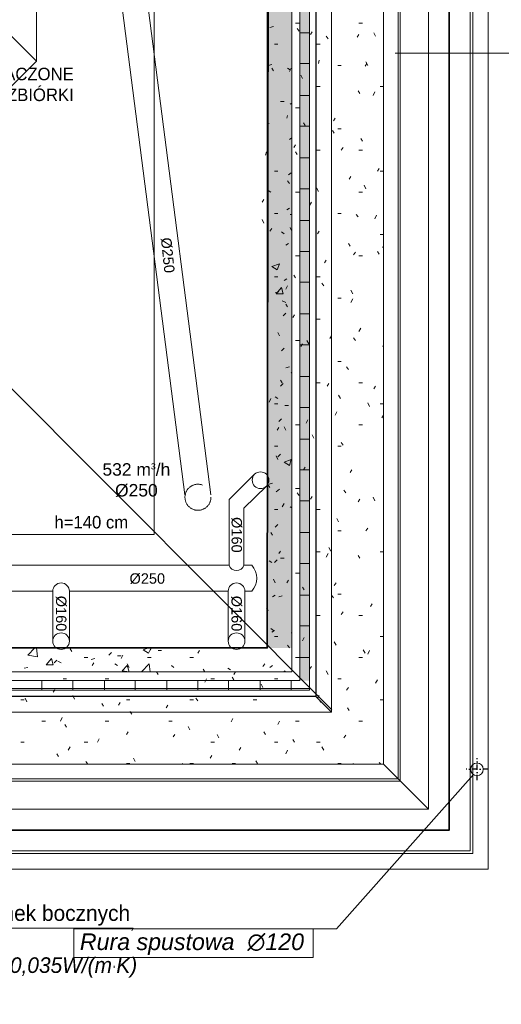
# Model space of a CAD drawing. Header units: millimetres. Extents: x -740 to 33545, y -26688 to 22494.
# Tile 58 of 256: x 11469 to 11932, y 5886 to 6832. Entities that reach past the tile are written whole.
import ezdxf
from ezdxf.lldxf.tags import DXFTag

# ---------------------------------------------------------------- set-up
doc = ezdxf.new("R2010")
doc.units = ezdxf.units.MM
doc.header["$MEASUREMENT"] = 0
for name, pattern in [('AUSGEZOGEN', [0]), ('CENTERX2', [101.6, 63.5, -12.7, 12.7, -12.7]), ('DASHED2', [9.525, 6.35, -3.175]), ('STRICHPUNKTX2', [2, 1, -0.5, 0, -0.5])]:
    doc.linetypes.add(name, pattern=pattern)
doc.layers.add('_B___I__', color=252, linetype='AUSGEZOGEN')
doc.layers.add('_IS_EKO_Opis_Wentylacja', color=7, linetype='CENTERX2')
for name, color, linetype, lineweight in [('_IS_EKO_Wentylacja_Czerpnia', 72, 'Continuous', 20), ('_IS_Nawiew', 5, 'Continuous', 20), ('A_izolacja', 252, 'Continuous', 9), ('A_l.przerywana', 252, 'ICAD_ISO03W100', 9), ('A_l.widokowa', 252, 'Continuous', 18), ('A_wymiarowanie', 252, 'Continuous', 9), ('l. przerywana', 252, 'ICAD_ISO03W100', 9), ('l.przerywana', 252, 'ICAD_ISO03W100', 5), ('linia opisowa', 252, 'Continuous', 9), ('Nowe_820-G Rysunki Obrazki_Nr_pióra__1', 252, 'Continuous', 13), ('Nowe_820-G Rysunki Obrazki_Nr_pióra__101', 252, 'Continuous', 5), ('Nowe_820-G Rysunki Obrazki_Nr_pióra__19', 252, 'Continuous', 0), ('Nowe_820-G Rysunki Obrazki_Nr_pióra__22', 252, 'Continuous', 25), ('wymiarowanie', 252, 'Continuous', 9)]:
    doc.layers.add(name, color=color, linetype=linetype, lineweight=lineweight)
doc.styles.add('Arial', font='arial.ttf')
doc.styles.add('styl1', font='arial.ttf', dxfattribs={"height": 15})
tags = doc.linetypes.add('ICAD_ISO03W100', pattern=[30, 12, -18]).pattern_tags.tags
tags[6:7] = [DXFTag(74, 4), DXFTag(75, 0), DXFTag(340, '0'), DXFTag(46, 1.0), DXFTag(50, 0.0), DXFTag(44, 0.0), DXFTag(45, 0.0)]
tags[4:5] = [DXFTag(74, 4), DXFTag(75, 0), DXFTag(340, '0'), DXFTag(46, 1.0), DXFTag(50, 0.0), DXFTag(44, 0.0), DXFTag(45, 0.0)]

msp = doc.modelspace()

# ---------------------------------------------------------------- hatches: boundary and pattern name
at = {"layer": 'Nowe_820-G Rysunki Obrazki_Nr_pióra__1', "linetype": 'Continuous', "lineweight": 0}
for points in [[(11738.71, 6196.89), (11748.03, 6196.89), (11748.03, 7044.4), (11738.71, 7044.4)], [(11707.39, 6228.22), (11731.09, 6228.22), (11731.09, 7013.08), (11707.39, 7013.08)]]:
    msp.add_hatch(color=256, dxfattribs=at).paths.add_polyline_path(points)

# ---------------------------------------------------------------- linework, layer by layer
at = {"layer": '_B___I__', "linetype": 'STRICHPUNKTX2', "ltscale": 5}
for p, q in [((11908.98, 6101.19), (11908.98, 6122.19)), ((11919.48, 6111.69), (11898.48, 6111.69))]:
    msp.add_line(p, q, dxfattribs=at)
at = {"layer": '_IS_EKO_Wentylacja_Czerpnia', "ltscale": 10}
for p, q in [((11627.94, 6375.45), (11568, 6841.08)), ((11652.94, 6375.45), (11593, 6841.08))]:
    msp.add_line(p, q, dxfattribs=at)
at = {"layer": '_IS_EKO_Wentylacja_Czerpnia', "linetype": 'DASHED2', "ltscale": 10}
msp.add_circle((11640.69, 6373), 12.5, dxfattribs=at)
at = {"layer": '_IS_Nawiew'}
for p, q in [((11695.21, 6395.07), (11670.67, 6370.72)), ((11706.48, 6383.71), (11684.9, 6362.38)), ((11670.67, 6370.72), (11670.67, 6307.7)), ((11684.9, 6362.38), (11684.9, 6307.7)), ((10832.39, 6307.7), (11670.67, 6307.7)), ((11684.9, 6307.7), (11692.42, 6307.7)), ((11324.93, 6282.7), (11501.12, 6282.7)), ((11501.12, 6234.75), (11501.12, 6282.7)), ((11517.12, 6282.7), (11669.79, 6282.7)), ((11517.12, 6234.75), (11517.12, 6282.7)), ((11669.79, 6234.75), (11669.79, 6282.7)), ((11685.79, 6282.7), (11692.42, 6282.7)), ((11685.79, 6234.75), (11685.79, 6282.7))]:
    msp.add_line(p, q, dxfattribs=at)
for centre in [(11700.85, 6389.4), (11509.12, 6234.75), (11677.79, 6234.75)]:
    msp.add_circle(centre, 8, dxfattribs=at)
for centre, radius, start, end in [((11677.78, 6310.01), 7.48, 198.02328, 341.97668), ((11678.75, 6295.2), 18.52, 317.55468, 42.44541), ((11509.12, 6282.7), 8, 0.00311, 180.00296), ((11677.79, 6282.7), 8, 0.00311, 180.00296)]:
    msp.add_arc(centre, radius, start, end, dxfattribs=at)
at = {"layer": 'A_izolacja', "lineweight": 35}
msp.add_lwpolyline([(11099.16, 6228.22), (11707.39, 6228.22), (11709.08, 7556.64), (11261.19, 7553.25), (11261.19, 7013.08), (11169.43, 7013.08)], dxfattribs=at)
at = {"layer": 'A_l.przerywana', "lineweight": 35}
msp.add_lwpolyline([(8847.19, 7722.4), (8847.19, 6053.28), (11882.33, 6053.28), (11882.33, 7728.19), (11086.25, 7728.19), (11086.25, 7188.02), (9643.26, 7188.02), (9643.26, 7722.4)], close=True, dxfattribs=at)
at = {"layer": 'A_l.przerywana', "linetype": 'ICAD_ISO03W100', "lineweight": 13}
for points in [[(11819.15, 6116.46), (11819.15, 7665.01)], [(11862.33, 6073.28), (11862.33, 7665.01)], [(8910.37, 6116.46), (11819.15, 6116.46)], [(11819.15, 6116.46), (11862.33, 6073.28)], [(8867.19, 6073.28), (11819.15, 6073.28)]]:
    msp.add_lwpolyline(points, dxfattribs=at)
at = {"layer": 'A_l.widokowa'}
for points in [[(8809.69, 7759.9), (8809.69, 6015.78), (11919.83, 6015.78), (11919.83, 7765.69), (11048.75, 7765.69), (11048.75, 7225.52), (9680.76, 7225.52), (9680.76, 7759.9)], [(8824.69, 7744.9), (8824.69, 6030.78), (11904.83, 6030.78), (11904.83, 7750.69), (11063.75, 7750.69), (11063.75, 7210.52), (9665.76, 7210.52), (9665.76, 7744.9)], [(8827.19, 7742.4), (8827.19, 6033.28), (11902.33, 6033.28), (11902.33, 7748.19), (11066.25, 7748.19), (11066.25, 7208.02), (9663.26, 7208.02), (9663.26, 7742.4)], [(8894.25, 7675.33), (8894.25, 6100.34), (11835.26, 6100.34), (11835.26, 7681.13), (11133.32, 7681.13), (11133.32, 7140.95), (9596.19, 7140.95), (9596.19, 7675.33)], [(8896.25, 7673.33), (8896.25, 6102.34), (11833.26, 6102.34), (11833.26, 7679.13), (11135.32, 7679.13), (11135.32, 7138.95), (9594.19, 7138.95), (9594.19, 7673.33)]]:
    msp.add_lwpolyline(points, close=True, dxfattribs=at)
at = {"layer": 'A_wymiarowanie'}
msp.add_line((12145.29, 6799.7), (11830.41, 6799.69), dxfattribs=at)
at = {"layer": 'l. przerywana', "ltscale": 0.2}
msp.add_circle((11908.98, 6111.69), 6, dxfattribs=at)
at = {"layer": 'l.przerywana'}
for p, q in [((11485.33, 6791.9), (11485.33, 7331.19)), ((11200.47, 7076.76), (11485.33, 6791.9)), ((11485.33, 6791.9), (11316.27, 6622.85)), ((11316.27, 6622.85), (11769.34, 6168.93))]:
    msp.add_line(p, q, dxfattribs=at)
msp.add_lwpolyline([(9904.19, 7702.4), (8867.19, 7702.4), (8867.19, 6073.28), (11862.33, 6073.28), (11862.33, 7708.19), (11106.25, 7708.19), (11106.25, 7168.02), (9904.19, 7168.02), (9904.19, 7702.4), (8867.19, 7702.4)], dxfattribs=at)
msp.add_lwpolyline([(9904.19, 7702.4), (8867.19, 7702.4), (8867.19, 6073.28), (11862.33, 6073.28), (11862.33, 7708.19), (11106.25, 7708.19), (11106.25, 7168.02), (9904.19, 7168.02), (9904.19, 7702.4), (8867.19, 7702.4)], dxfattribs=at)
for points in [[(8910.51, 7659.07), (8910.51, 6116.61), (11819, 6116.61), (11819, 7664.86), (11149.58, 7664.86), (11149.58, 7124.69), (9860.86, 7124.69), (9860.86, 7659.07)], [(9131.06, 7438.52), (9131.06, 6337.16), (11598.45, 6337.16), (11598.45, 7444.31), (11370.13, 7444.31), (11370.13, 6904.14), (9353.84, 6904.14), (9353.84, 7438.52)]]:
    msp.add_lwpolyline(points, close=True, dxfattribs=at)
at = {"layer": 'Nowe_820-G Rysunki Obrazki_Nr_pióra__101', "linetype": 'Continuous', "lineweight": 5}
for points in [[(11769.19, 6166.41), (11769.19, 7615.06)], [(11748.03, 7593.89), (11748.03, 6187.58)], [(11738.71, 7584.58), (11738.71, 6196.89)], [(11731.09, 7576.11), (11731.09, 6205.36)], [(11709.93, 6824.27), (11713.31, 6825.12)], [(11738.71, 6819.19), (11748.03, 6819.19)], [(11707.39, 6785.32), (11708.23, 6786.17)], [(11707.39, 6784.48), (11708.23, 6786.17)], [(11708.23, 6787.86), (11711.62, 6788.71)], [(11726.86, 6785.32), (11729.4, 6783.63)], [(11738.71, 6789.56), (11748.03, 6789.56)], [(11738.71, 6759.08), (11748.03, 6759.08)], [(11720.09, 6753.15), (11723.47, 6753.15)], [(11729.4, 6750.61), (11731.09, 6751.46)], [(11707.39, 6732.83), (11709.08, 6731.98)], [(11738.71, 6729.44), (11748.03, 6729.44)], [(11728.55, 6716.74), (11731.09, 6718.44)], [(11738.71, 6698.96), (11748.03, 6698.96)], [(11727.71, 6682.88), (11730.25, 6684.57)], [(11738.71, 6669.33), (11748.03, 6669.33)], [(11708.23, 6667.64), (11710.77, 6665.94)], [(11726.01, 6649.01), (11728.55, 6650.7)], [(11708.23, 6644.78), (11707.39, 6649.01)], [(11707.39, 6644.78), (11708.23, 6644.78)], [(11729.4, 6644.78), (11731.09, 6644.78)], [(11738.71, 6638.85), (11748.03, 6638.85)], [(11720.93, 6627.84), (11723.47, 6626.15)], [(11725.17, 6615.14), (11727.71, 6616.84)], [(11738.71, 6609.22), (11748.03, 6609.22)], [(11711.62, 6594.82), (11719.24, 6597.36)], [(11711.62, 6594.82), (11716.7, 6591.44)], [(11716.7, 6591.44), (11719.24, 6597.36)], [(11715.85, 6568.58), (11720.93, 6574.5)], [(11722.63, 6568.58), (11720.93, 6574.5)], [(11723.47, 6581.28), (11726.01, 6582.97)], [(11738.71, 6579.58), (11748.03, 6579.58)], [(11715.01, 6569.42), (11718.39, 6570.27)], [(11715.85, 6568.58), (11722.63, 6568.58)], [(11721.78, 6561.8), (11725.17, 6560.11)], [(11722.63, 6547.41), (11725.17, 6549.95)], [(11738.71, 6549.1), (11748.03, 6549.1)], [(11738.71, 6519.47), (11748.03, 6519.47)], [(11720.93, 6513.54), (11723.47, 6516.08)], [(11725.17, 6497.46), (11728.55, 6498.3)], [(11730.25, 6492.38), (11731.09, 6493.22)], [(11730.25, 6492.38), (11731.09, 6492.38)], [(11738.71, 6488.99), (11748.03, 6488.99)], [(11720.09, 6479.68), (11722.63, 6482.22)], [(11715.01, 6469.52), (11717.55, 6467.82)], [(11724.32, 6461.05), (11727.71, 6461.05)], [(11738.71, 6459.36), (11748.03, 6459.36)], [(11718.39, 6445.81), (11720.93, 6448.35)], [(11738.71, 6428.88), (11748.03, 6428.88)], [(11717.55, 6411.94), (11720.09, 6414.48)], [(11723.47, 6406.86), (11730.25, 6409.4)], [(11723.47, 6406.86), (11728.55, 6403.48)], [(11728.55, 6403.48), (11730.25, 6409.4)], [(11738.71, 6399.24), (11748.03, 6399.24)], [(11709.08, 6385.7), (11712.47, 6386.54)], [(11715.85, 6378.08), (11719.24, 6380.62)], [(11738.71, 6369.61), (11748.03, 6369.61)], [(11729.4, 6363.68), (11731.09, 6362.84)], [(11715.01, 6344.21), (11717.55, 6346.75)], [(11738.71, 6339.13), (11748.03, 6339.13)], [(11709.08, 6312.04), (11711.62, 6310.34)], [(11714.16, 6310.34), (11716.7, 6312.88)], [(11720.09, 6314.58), (11723.47, 6314.58)], [(11738.71, 6309.5), (11748.03, 6309.5)], [(11712.47, 6277.32), (11715.01, 6279.02)], [(11718.39, 6277.32), (11721.78, 6278.17)], [(11738.71, 6279.02), (11748.03, 6279.02)], [(11710.77, 6246.84), (11713.31, 6245.15)], [(11711.62, 6243.46), (11714.16, 6245.15)], [(11738.71, 6249.38), (11748.03, 6249.38)], [(11730.25, 6242.61), (11731.09, 6242.61)], [(11477.09, 6221.44), (11483.87, 6228.22)], [(11486.41, 6219.75), (11485.56, 6228.22)], [(11554.99, 6221.44), (11557.53, 6223.98)], [(11588.01, 6226.52), (11593.09, 6228.22)], [(11588.01, 6226.52), (11593.09, 6223.14)], [(11593.09, 6223.14), (11595.63, 6228.22)], [(11602.4, 6225.68), (11605.79, 6225.68)], [(11477.09, 6221.44), (11486.41, 6219.75)], [(11494.87, 6212.13), (11499.95, 6218.06)], [(11501.65, 6212.13), (11499.95, 6218.06)], [(11502.49, 6213.82), (11505.03, 6216.36)], [(11505.88, 6215.52), (11509.27, 6213.82)], [(11538.05, 6217.21), (11541.44, 6218.06)], [(11563.45, 6220.6), (11566.84, 6220.6)], [(11738.71, 6218.9), (11748.03, 6218.9)], [(11731.09, 6205.36), (11099.16, 6205.36)], [(11473.71, 6208.74), (11477.09, 6209.59)], [(11494.87, 6212.13), (11501.65, 6212.13)], [(11560.91, 6212.98), (11563.45, 6211.28)], [(11567.69, 6206.2), (11572.77, 6211.28)], [(11567.69, 6206.2), (11574.46, 6205.36)], [(11574.46, 6205.36), (11572.77, 6211.28)], [(11586.31, 6205.36), (11593.93, 6212.98)], [(11594.78, 6205.36), (11593.93, 6212.98)], [(11615.1, 6211.28), (11617.64, 6209.59)], [(11669.29, 6208.74), (11671.83, 6207.05)], [(11709.93, 6209.59), (11712.47, 6211.28)], [(11723.47, 6206.2), (11725.17, 6205.36)], [(11738.71, 6196.89), (11099.16, 6196.89)], [(11490.64, 6187.58), (11490.64, 6196.89)], [(11520.27, 6187.58), (11520.27, 6196.89)], [(11550.75, 6187.58), (11550.75, 6196.89)], [(11580.39, 6187.58), (11580.39, 6196.89)], [(11610.87, 6187.58), (11610.87, 6196.89)], [(11640.5, 6187.58), (11640.5, 6196.89)], [(11670.13, 6187.58), (11670.13, 6196.89)], [(11700.61, 6187.58), (11700.61, 6196.89)], [(11730.25, 6187.58), (11730.25, 6196.89)], [(11099.16, 6189.27), (11748.03, 6189.27)], [(11748.03, 6187.58), (11099.16, 6187.58)], [(11753.95, 6181.65), (11769.19, 6166.41)], [(8960.32, 6166.41), (11769.19, 6166.41)]]:
    msp.add_lwpolyline(points, dxfattribs=at)
at = {"layer": 'Nowe_820-G Rysunki Obrazki_Nr_pióra__19', "linetype": 'Continuous', "lineweight": 0}
for points in [[(11734.48, 6828.5), (11737.87, 6828.5)], [(11737.87, 6820.88), (11736.17, 6823.42)], [(11750.57, 6820.04), (11748.87, 6817.5)], [(11795.44, 6828.5), (11798.83, 6828.5)], [(11765.81, 6813.26), (11764.11, 6815.8)], [(11795.44, 6817.5), (11793.75, 6814.96)], [(11811.53, 6815.8), (11809.83, 6819.19)], [(11714.16, 6808.18), (11717.55, 6808.18)], [(11754.8, 6808.18), (11758.19, 6808.18)], [(11757.34, 6792.94), (11756.49, 6789.56)], [(11713.31, 6782.78), (11711.62, 6785.32)], [(11730.25, 6785.32), (11728.55, 6781.94)], [(11775.12, 6787.86), (11778.51, 6787.86)], [(11803.06, 6789.56), (11801.37, 6787.02)], [(11803.91, 6787.86), (11802.21, 6791.25)], [(11741.25, 6775.16), (11739.56, 6778.55)], [(11754.8, 6767.54), (11758.19, 6767.54)], [(11796.29, 6760.77), (11794.59, 6763.31)], [(11815.76, 6767.54), (11819.15, 6767.54)], [(11810.68, 6762.46), (11808.99, 6759.08)], [(11734.48, 6747.22), (11737.87, 6747.22)], [(11726.86, 6739.6), (11726.01, 6737.06)], [(11772.58, 6737.06), (11770.89, 6734.52)], [(11743.79, 6730.29), (11742.1, 6732.83)], [(11775.12, 6726.9), (11778.51, 6726.9)], [(11771.73, 6722.67), (11770.04, 6725.21)], [(11798.83, 6715.05), (11797.13, 6717.59)], [(11734.48, 6711.66), (11732.79, 6709.12)], [(11754.8, 6706.58), (11758.19, 6706.58)], [(11780.2, 6709.12), (11778.51, 6706.58)], [(11795.44, 6706.58), (11798.83, 6706.58)], [(11706.54, 6704.89), (11705.69, 6701.5)], [(11736.17, 6702.35), (11734.48, 6704.89)], [(11814.91, 6688.8), (11813.22, 6686.26)], [(11714.16, 6686.26), (11717.55, 6686.26)], [(11787.82, 6681.18), (11786.13, 6678.64)], [(11815.76, 6686.26), (11819.15, 6686.26)], [(11728.55, 6674.41), (11726.86, 6676.95)], [(11756.49, 6666.79), (11754.8, 6670.18)], [(11802.21, 6669.33), (11800.52, 6672.72)], [(11704, 6659.17), (11702.31, 6656.63)], [(11734.48, 6665.94), (11737.87, 6665.94)], [(11795.44, 6665.94), (11798.83, 6665.94)], [(11749.72, 6656.63), (11748.03, 6653.24)], [(11714.16, 6645.62), (11717.55, 6645.62)], [(11775.12, 6645.62), (11778.51, 6645.62)], [(11794.59, 6642.24), (11792.9, 6644.78)], [(11812.37, 6643.93), (11810.68, 6640.54)], [(11704, 6636.31), (11702.31, 6639.7)], [(11711.62, 6631.23), (11709.93, 6628.69)], [(11731.09, 6628.69), (11729.4, 6632.08)], [(11757.34, 6628.69), (11755.65, 6626.15)], [(11815.76, 6625.3), (11819.15, 6625.3)], [(11786.97, 6614.3), (11785.28, 6616.84)], [(11819.15, 6615.14), (11818.3, 6612.6)], [(11734.48, 6604.98), (11737.87, 6604.98)], [(11792.05, 6608.37), (11790.36, 6605.83)], [(11795.44, 6604.98), (11798.83, 6604.98)], [(11814.91, 6606.68), (11813.22, 6609.22)], [(11764.11, 6600.75), (11762.42, 6598.21)], [(11714.16, 6584.66), (11717.55, 6584.66)], [(11734.48, 6583.82), (11732.79, 6586.36)], [(11754.8, 6584.66), (11758.19, 6584.66)], [(11726.86, 6576.2), (11725.17, 6572.81)], [(11761.57, 6576.2), (11759.88, 6578.74)], [(11789.51, 6568.58), (11787.82, 6571.96)], [(11726.86, 6555.88), (11725.17, 6558.42)], [(11775.12, 6564.34), (11778.51, 6564.34)], [(11789.51, 6563.5), (11787.82, 6560.11)], [(11733.63, 6548.26), (11731.94, 6545.72)], [(11754.8, 6544.02), (11758.19, 6544.02)], [(11719.24, 6527.94), (11717.55, 6531.32)], [(11769.19, 6527.94), (11767.5, 6525.4)], [(11797.13, 6535.56), (11795.44, 6532.17)], [(11734.48, 6523.7), (11737.87, 6523.7)], [(11741.25, 6520.32), (11739.56, 6517.78)], [(11747.18, 6520.32), (11745.49, 6523.7)], [(11792.05, 6523.7), (11790.36, 6526.24)], [(11819.15, 6516.93), (11818.3, 6518.62)], [(11775.12, 6503.38), (11778.51, 6503.38)], [(11785.28, 6495.76), (11783.59, 6498.3)], [(11721.78, 6483.06), (11720.09, 6485.6)], [(11754.8, 6483.06), (11758.19, 6483.06)], [(11766.65, 6482.22), (11764.96, 6479.68)], [(11795.44, 6483.06), (11798.83, 6483.06)], [(11811.53, 6479.68), (11809.83, 6477.14)], [(11777.66, 6467.82), (11775.97, 6471.21)], [(11710.77, 6467.82), (11709.08, 6464.44)], [(11714.16, 6462.74), (11717.55, 6462.74)], [(11805.6, 6460.2), (11803.91, 6463.59)], [(11815.76, 6462.74), (11819.15, 6462.74)], [(11774.27, 6455.12), (11772.58, 6451.74)], [(11819.15, 6451.74), (11817.45, 6449.2)], [(11734.48, 6442.42), (11737.87, 6442.42)], [(11746.33, 6447.5), (11744.64, 6444.12)], [(11795.44, 6442.42), (11798.83, 6442.42)], [(11718.39, 6439.88), (11716.7, 6437.34)], [(11725.17, 6437.34), (11723.47, 6440.73)], [(11752.26, 6429.72), (11750.57, 6433.11)], [(11780.2, 6422.95), (11778.51, 6425.49)], [(11714.16, 6422.1), (11717.55, 6422.1)], [(11775.12, 6422.1), (11778.51, 6422.1)], [(11717.55, 6409.4), (11715.85, 6412.79)], [(11743.79, 6401.78), (11742.1, 6399.24)], [(11788.67, 6399.24), (11786.97, 6396.7)], [(11709.93, 6382.31), (11708.23, 6384.85)], [(11734.48, 6381.46), (11737.87, 6381.46)], [(11737.87, 6374.69), (11736.17, 6377.23)], [(11782.74, 6377.23), (11781.05, 6379.77)], [(11723.47, 6367.07), (11721.78, 6363.68)], [(11750.57, 6373.84), (11748.87, 6371.3)], [(11796.29, 6371.3), (11794.59, 6368.76)], [(11810.68, 6369.61), (11808.99, 6373)], [(11714.16, 6361.14), (11717.55, 6361.14)], [(11754.8, 6361.14), (11758.19, 6361.14)], [(11775.97, 6349.29), (11774.27, 6352.68)], [(11712.47, 6336.59), (11710.77, 6339.13)], [(11775.12, 6340.82), (11778.51, 6340.82)], [(11803.91, 6343.36), (11802.21, 6340.82)], [(11720.09, 6321.35), (11718.39, 6318.81)], [(11754.8, 6320.5), (11758.19, 6320.5)], [(11765.81, 6318.81), (11764.11, 6315.42)], [(11768.35, 6321.35), (11766.65, 6324.74)], [(11815.76, 6320.5), (11819.15, 6320.5)], [(11796.29, 6314.58), (11794.59, 6317.12)], [(11734.48, 6300.18), (11737.87, 6300.18)], [(11715.01, 6290.87), (11713.31, 6294.26)], [(11727.71, 6293.41), (11726.01, 6290.87)], [(11773.43, 6290.87), (11771.73, 6288.33)], [(11742.95, 6284.1), (11741.25, 6286.64)], [(11770.89, 6276.48), (11769.19, 6279.02)], [(11775.12, 6279.86), (11778.51, 6279.86)], [(11708.23, 6263.78), (11706.54, 6266.32)], [(11780.2, 6262.93), (11778.51, 6260.39)], [(11808.14, 6270.55), (11806.45, 6268.01)], [(11754.8, 6259.54), (11758.19, 6259.54)], [(11795.44, 6259.54), (11798.83, 6259.54)], [(11714.16, 6239.22), (11717.55, 6239.22)], [(11742.95, 6238.38), (11741.25, 6234.99)], [(11773.43, 6230.76), (11771.73, 6234.14)], [(11815.76, 6239.22), (11819.15, 6239.22)], [(11519.43, 6224.83), (11517.73, 6227.37)], [(11596.47, 6229.06), (11594.78, 6225.68)], [(11642.19, 6225.68), (11640.5, 6223.14)], [(11728.55, 6228.22), (11726.86, 6230.76)], [(11801.37, 6223.14), (11799.67, 6226.52)], [(11805.6, 6225.68), (11803.91, 6222.29)], [(11531.28, 6218.9), (11534.67, 6218.9)], [(11568.53, 6221.44), (11566.84, 6218.06)], [(11592.24, 6218.9), (11595.63, 6218.9)], [(11632.88, 6218.9), (11636.27, 6218.9)], [(11734.48, 6218.9), (11737.87, 6218.9)], [(11795.44, 6218.9), (11798.83, 6218.9)], [(11540.59, 6213.82), (11538.9, 6211.28)], [(11574.46, 6209.59), (11572.77, 6212.98)], [(11602.4, 6202.82), (11600.71, 6205.36)], [(11647.27, 6205.36), (11645.58, 6207.9)], [(11676.91, 6205.36), (11675.21, 6202.82)], [(11704.85, 6212.98), (11703.15, 6210.44)], [(11749.72, 6210.44), (11748.03, 6207.9)], [(11765.81, 6202.82), (11764.11, 6206.2)], [(11510.96, 6198.58), (11514.35, 6198.58)], [(11551.6, 6198.58), (11554.99, 6198.58)], [(11648.97, 6198.58), (11647.27, 6195.2)], [(11653.2, 6198.58), (11656.59, 6198.58)], [(11675.21, 6197.74), (11673.52, 6200.28)], [(11714.16, 6198.58), (11717.55, 6198.58)], [(11775.12, 6198.58), (11778.51, 6198.58)], [(11813.22, 6197.74), (11811.53, 6194.35)], [(11503.34, 6188.42), (11501.65, 6185.88)], [(11703.15, 6190.12), (11701.46, 6193.5)], [(11785.28, 6190.12), (11783.59, 6187.58)], [(11470.32, 6178.26), (11473.71, 6178.26)], [(11476.25, 6176.57), (11474.55, 6179.96)], [(11521.97, 6179.11), (11520.27, 6182.5)], [(11571.92, 6178.26), (11575.31, 6178.26)], [(11632.88, 6178.26), (11636.27, 6178.26)], [(11640.5, 6177.42), (11638.81, 6179.96)], [(11693.84, 6178.26), (11697.23, 6178.26)], [(11757.34, 6182.5), (11755.65, 6179.96)], [(11759.03, 6175.72), (11757.34, 6178.26)], [(11815.76, 6178.26), (11819.15, 6178.26)], [(11549.91, 6172.34), (11548.21, 6174.88)], [(11565.99, 6175.72), (11564.3, 6173.18)], [(11577, 6164.72), (11575.31, 6167.26)], [(11611.71, 6173.18), (11610.02, 6170.64)], [(11786.13, 6168.1), (11784.43, 6170.64)], [(11490.64, 6157.94), (11494.03, 6157.94)], [(11510.11, 6161.33), (11508.42, 6157.94)], [(11551.6, 6157.94), (11554.99, 6157.94)], [(11612.56, 6157.94), (11615.95, 6157.94)], [(11674.37, 6160.48), (11672.67, 6157.1)], [(11719.24, 6157.94), (11717.55, 6154.56)], [(11734.48, 6157.94), (11737.87, 6157.94)], [(11795.44, 6157.94), (11798.83, 6157.94)], [(11514.35, 6152.02), (11512.65, 6154.56)], [(11632.88, 6149.48), (11631.19, 6152.86)], [(11545.67, 6141.01), (11543.98, 6137.62)], [(11573.61, 6147.78), (11571.92, 6145.24)], [(11618.49, 6145.24), (11616.79, 6142.7)], [(11660.82, 6141.86), (11659.13, 6145.24)], [(11705.69, 6145.24), (11704, 6147.78)], [(11733.63, 6137.62), (11731.94, 6140.16)], [(11782.74, 6144.4), (11781.05, 6141.86)], [(11470.32, 6137.62), (11473.71, 6137.62)], [(11517.73, 6133.39), (11516.04, 6130)], [(11531.28, 6137.62), (11534.67, 6137.62)], [(11653.2, 6137.62), (11656.59, 6137.62)], [(11681.99, 6132.54), (11680.29, 6130)], [(11714.16, 6137.62), (11717.55, 6137.62)], [(11726.86, 6130), (11725.17, 6126.62)], [(11754.8, 6137.62), (11758.19, 6137.62)], [(11761.57, 6130), (11759.88, 6133.39)], [(11506.73, 6124.08), (11505.03, 6126.62)], [(11580.39, 6119), (11578.69, 6122.38)], [(11654.05, 6124.92), (11652.35, 6122.38)], [(11534.67, 6116.46), (11532.97, 6119)], [(11571.92, 6117.3), (11575.31, 6117.3)], [(11626.11, 6117.3), (11625.26, 6116.46)], [(11632.88, 6117.3), (11636.27, 6117.3)], [(11673.52, 6117.3), (11676.91, 6117.3)], [(11698.07, 6117.3), (11696.38, 6119.84)], [(11775.12, 6117.3), (11778.51, 6117.3)], [(11790.36, 6117.3), (11789.51, 6116.46)], [(11816.61, 6116.46), (11814.91, 6118.15)]]:
    msp.add_lwpolyline(points, dxfattribs=at)
at = {"layer": 'Nowe_820-G Rysunki Obrazki_Nr_pióra__22', "linetype": 'Continuous', "lineweight": 25}
for points in [[(11753.95, 7599.82), (11753.95, 6181.65)], [(11707.39, 7553.25), (11707.39, 6228.22)], [(11707.39, 6228.22), (11099.16, 6228.22)], [(11753.95, 6181.65), (11099.16, 6181.65)]]:
    msp.add_lwpolyline(points, dxfattribs=at)
at = {"layer": 'wymiarowanie'}
for q in [(11905.48, 6106.81), (11751.35, 5958.24)]:
    msp.add_line((11773.83, 5958.24), q, dxfattribs=at)
msp.add_lwpolyline([(11164, 5959.02), (11578.44, 5959.02), (11577.15, 5956.53)], dxfattribs=at)
msp.add_lwpolyline([(11751.35, 5958.24), (11521.27, 5958.24), (11521.27, 5930.87), (11751.35, 5930.87)], close=True, dxfattribs=at)

# ---------------------------------------------------------------- texts
at = {"layer": '_IS_EKO_Opis_Wentylacja', "char_height": 10, "width": 108.1234, "attachment_point": 1, "style": 'Arial'}
for s, insert, rotation in [('%%c250\\P', (11615, 6623), 275.7928), ('%%C160', (11683.01, 6353.96), 270), ('%%C160', (11514.25, 6278.38), 270), ('%%C160', (11682.92, 6278.38), 270)]:
    msp.add_mtext(s, dxfattribs=dict(at, insert=insert, rotation=rotation))
at = {"layer": '_IS_EKO_Opis_Wentylacja', "insert": (11574.9, 6299.94), "char_height": 10, "width": 108.1234, "attachment_point": 1, "style": 'Arial'}
msp.add_mtext('%%c250\\P', dxfattribs=at)
at = {"layer": '_IS_EKO_Wentylacja_Czerpnia', "insert": (11581.5, 6389.5), "char_height": 12, "attachment_point": 5, "style": 'Arial'}
msp.add_mtext('532 m{\\H0.5x;\\A2;3}/h\\P%%C250', dxfattribs=at)
at = {"layer": 'A_wymiarowanie', "insert": (11521.28, 6785.62), "char_height": 12, "width": 223.2778, "attachment_point": 3, "style": 'styl1'}
msp.add_mtext('{\\fCentury Gothic|b0|i0|c238|p34;KOMINY PRZEZNACZONE }{\\fCentury Gothic|b0|i0|c238|p34;DO ROZBIÓRKI}', dxfattribs=at)
at = {"layer": 'linia opisowa', "insert": (11527.12, 5933.2), "char_height": 15.96, "width": 278.7922, "attachment_point": 7}
msp.add_mtext('{\\fArial|b0|i1|c238|p0;Rura spustowa  ∅120}', dxfattribs=at)
at = {"layer": 'wymiarowanie', "char_height": 12, "width": 409.9394, "attachment_point": 1}
for s, insert in [('{\\fCentury Gothic|b0|i0|c238|p34;h=140 cm}\\P\\pi409.93942;{\\fCentury Gothic|b0|i0|c238|p34;\\H1.00000x; }', (11502.71, 6355.05)), ('{\\fCentury Gothic|b0|i0|c238|p34;\\H1.25000x;Izolacja ścianki frontowej i ścianek }{\\fCentury Gothic|b0|i0|c238|p34;\\H1.25000x;bocznych lukarny }\\P{\\fCentury Gothic|b0|i1|c0|p34;\\H1.25000x;Płyty styropianowe -EPS 70}{\\fCentury Gothic|b0|i0|c238|p34;\\H1.25000x;, }{\\fCentury Gothic|b0|i0|c238|p34;\\H1.25000x;\\W0.60000x;λ }{\\fCentury Gothic|b0|i1|c0|p34;\\H1.25000x; }{\\fCentury Gothic|b0|i1|c0|p34;\\H1.25000x;-0,035W/(m}{\\fArial|b0|i0|c0|p34;\\H1.25000x;\\W0.60000x;·}{\\fCentury Gothic|b0|i1|c238|p34;\\H1.25000x;K) gr. 20cm}\\P\\pi409.93942;{\\fCentury Gothic|b0|i0|c238|p34;\\H1.00000x; }', (11179.69, 5981.02))]:
    msp.add_mtext(s, dxfattribs=dict(at, insert=insert))

doc.saveas('drawing.dxf')
